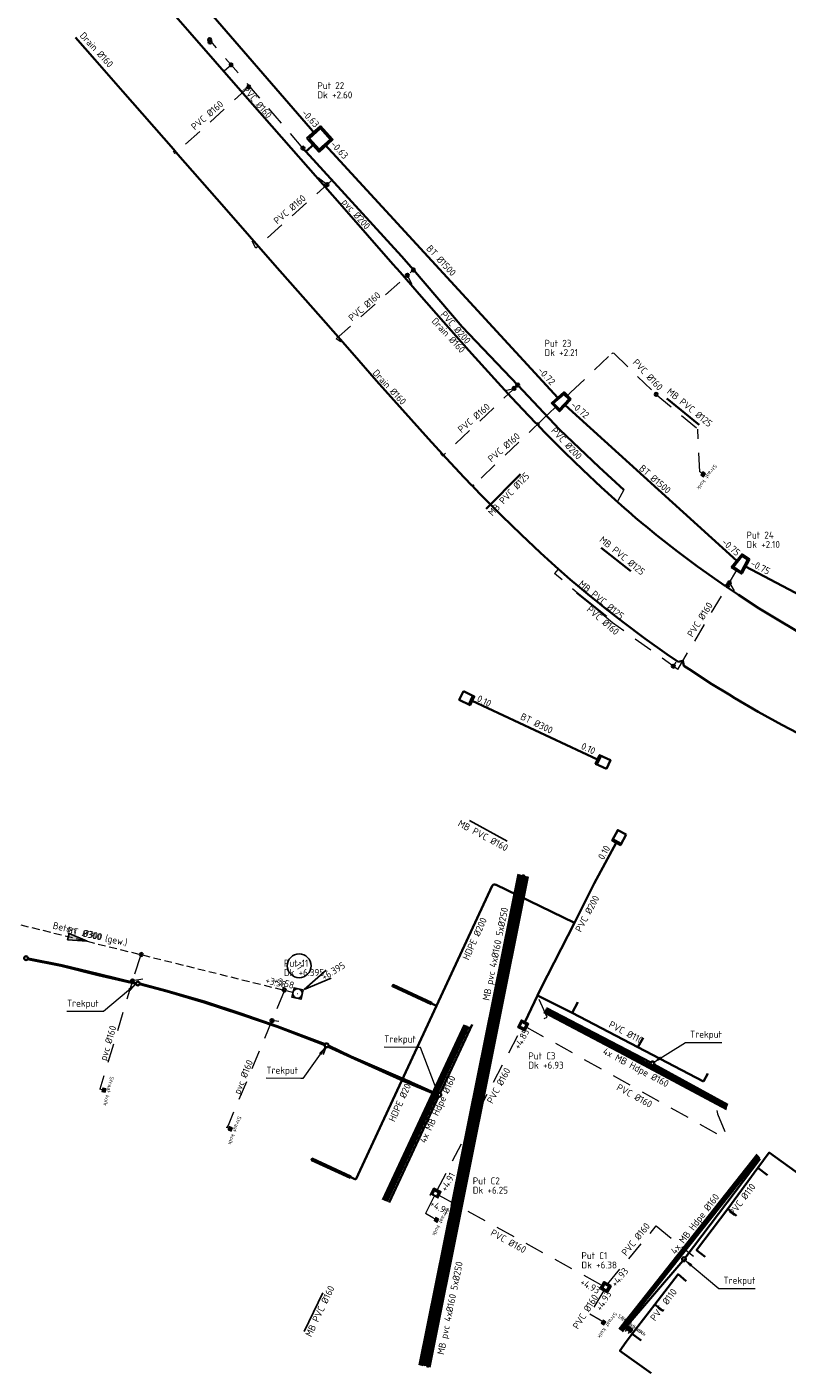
# Model space of a CAD drawing. Header units: metres. Extents: x 146089 to 148495, y 409778 to 410773.
# Tile 13 of 19: x 148143 to 148242, y 410377 to 410552. Entities that reach past the tile are written whole.
import ezdxf
from ezdxf.enums import TextEntityAlignment as Align

# ---------------------------------------------------------------- set-up
doc = ezdxf.new("R2010")
doc.units = ezdxf.units.M
doc.linetypes.add('RI-HWA', pattern=[7.4, 5, -2.4])
doc.linetypes.add('RI-HWA_KOLKAANSLUITING', pattern=[4.3, 2.5, -1.8])
for name, color, linetype, lineweight in [('B-WE-KL-OVERIG_MANTELBUIS-G', 252, 'Continuous', 25), ('B-WE-RI-BOVENAANZICHT_KOLK-G', 150, 'Continuous', 13), ('B-WE-RI-HWA_KOLKAANSLUITING_PVC_160-G', 150, 'RI-HWA_KOLKAANSLUITING', 18), ('B-WE-RI-HWA_PUTNUMMER-S', 150, 'Continuous', 25), ('B-WE-RI-HWA_RIOOLPUT_INSPECTIEPUT-S', 150, 'Continuous', 25), ('B-WE-RI-HWA_STROOMRICHTING-S', 150, 'Continuous', 25), ('B-WE-RI-HWA_TRANSPORTLEIDING-G', 150, 'RI-HWA', 18), ('kl-nw-mantelbuis', 157, 'Continuous', 35), ('wh-nw-beton1500', 23, 'riolering', 35), ('wh-nw-beton300', 43, 'riolering', 35), ('wh-nw-bm_500', 7, 'Continuous', 25), ('wh-nw-drainage', 130, 'drainage', 35), ('wh-nw-goot', 7, 'Continuous', 35), ('wh-nw-hdpe200', 170, 'riolering', 35), ('wh-nw-inlaat', 7, 'Continuous', 35), ('wh-nw-inspectieput', 82, 'Continuous', 35), ('wh-nw-pvc110', 170, 'riolering', 35), ('wh-nw-pvc200', 160, 'riolering', 35), ('wh-nw-uitstroombak', 7, 'Continuous', 35), ('X-XX-AL-T18', 10, 'Continuous', 18)]:
    doc.layers.add(name, color=color, linetype=linetype, lineweight=lineweight)
doc.styles.add('NLCS-ISO', font='NLCS-ISO.TTF')
doc.styles.add('rtw_iso', font='iso-rtw.shx')
doc.linetypes.add('drainage', pattern='A,4,-1,1,-1,[21,RTW.shx,S=1,R=90,X=-1,Y=0]', length=7)
doc.linetypes.add('mantelbuis', pattern='A,0,-2,[15,RTW.shx,S=1,R=0,X=0,Y=0],-2', length=4)
doc.linetypes.add('riolering', pattern='A,28,-5,[22,RTW.shx,S=1,R=0,X=0,Y=0],-5', length=38)
doc.dimstyles.new('RTW-LDL-500', dxfattribs={"dimtxt": 1.25, "dimasz": 0.25, "dimexe": 1, "dimexo": 1, "dimgap": 0.35, "dimtad": 1, "dimdec": 3, "dimzin": 0, "dimtxsty": 'rtw_iso', "dimblk1": 'RTW-L_ARR-v1', "dimblk2": 'RTW-L_ARR-v1', "dimsah": 1, "dimcen": 2.5, "dimdle": 2, "dimclrd": 8, "dimclre": 8, "dimclrt": 256, "dimadec": 6, "dimazin": 0, "dimtfac": 1, "dimtdec": 4, "dimtmove": 0, "dimatfit": 0, "dimldrblk": 'RTW-L_ARR-v1', "dimfxl": 1, "dimtolj": 1, "dimtzin": 0, "dimlwd": 18, "dimlwe": 18, "dimarcsym": 0})

# ---------------------------------------------------------------- blocks, each defined once
blk = doc.blocks.new('*U42')
at = {"ltscale": 0.1}
blk.add_hatch(color=256, dxfattribs=at).paths.add_polyline_path([(2.5, 0), (-2.5, -0.83), (-2.5, 0.83)])
at = {"ltscale": 0.1, "flags": 128}
blk.add_lwpolyline([(2.5, 0), (-2.5, -0.83), (-2.5, 0.83)], close=True, dxfattribs=at)
at = {"ltscale": 0.1, "style": 'NLCS-ISO'}
for tag, p in [('MAT', (-1, 0.5)), ('BOBL', (-38.9, -3.24))]:
    blk.add_attdef(tag, text='', height=1.8, dxfattribs=at).set_placement(p, align=Align.BOTTOM_RIGHT)
for tag, p in [('DIA', (1, 0.5)), ('BOBR', (49.97, 0))]:
    blk.add_attdef(tag, text='', height=1.8, dxfattribs=at).set_placement(p, align=Align.BOTTOM_LEFT)
blk.add_attdef('JVA', text='', height=1.8, dxfattribs=at).set_placement((0, -1), align=Align.TOP_CENTER)
blk = doc.blocks.new('*U47')
for q in [(-1.25, 9.5), (1.25, 9.5)]:
    blk.add_line((0, 2), q)
blk.add_circle((-5.88, 4.17), 3.09)
at = {"ltscale": 0.1, "style": 'NLCS-ISO'}
blk.add_attdef('PUTHGT', text='', height=1.8, rotation=90, dxfattribs=at).set_placement((-0.03, 7.65), align=Align.MIDDLE_LEFT)
blk.add_attdef('PUTNR', text='', height=1.8, dxfattribs=at).set_placement((-5.88, 4.17), align=Align.MIDDLE_CENTER)
blk = doc.blocks.new('B-SRI-PUT_VWA-SO')
at = {"flags": 128}
blk.add_lwpolyline([(-2, 2), (2, 2), (2, -2), (-2, -2)], close=True, dxfattribs=at)
at = {"lineweight": -3, "flags": 128}
blk.add_lwpolyline([(2, -2), (2, 2), (-2, 2), (-2, -2)], close=True, dxfattribs=at)
at = {"lineweight": -3}
blk.add_circle((0, 0), 2, dxfattribs=at)
blk = doc.blocks.new('A$C37C53854')
at = {"layer": 'B-WE-RI-BOVENAANZICHT_KOLK-G', "lineweight": 5}
for p, q in [((0.22, 0.22), (-0.23, 0.22)), ((-0.23, 0.22), (-0.23, -0.23)), ((0.21, 0.2), (-0.21, 0.2)), ((-0.21, 0.2), (-0.21, -0.2)), ((0.2, 0.2), (-0.2, 0.2)), ((-0.2, 0.2), (-0.2, -0.2)), ((0.2, -0.2), (0.2, 0.2)), ((0.21, -0.2), (0.21, 0.2)), ((0.22, -0.23), (0.22, 0.22)), ((-0.23, -0.23), (0.22, -0.23)), ((-0.21, -0.2), (0.21, -0.2)), ((-0.2, -0.2), (0.2, -0.2)), ((0, -0.23, -0.46), (0, -0.54, -0.46))]:
    blk.add_line(p, q, dxfattribs=at)
for points in [[(-0.2, -0.19), (-0.2, -0.18), (-0.22, -0.18), (-0.22, -0.19)], [(0.2, -0.19), (0.2, -0.18), (0.22, -0.18), (0.22, -0.19)]]:
    blk.add_lwpolyline(points, close=True, dxfattribs=at)
blk.add_circle((0, 0), 0.015, dxfattribs=at)
for centre, radius, start, end in [((-0.17, 0.08), 0.02, 83.5914, 275.7467), ((-0.2, -0.18, -2.63), 0.289, 55.0277, 83.9968), ((-0.16, -0.12), 0.187, 54.468, 92.6646), ((-0.04, 0.04, -2.63), 0.015, 229.091, 56.6426), ((0, 0.17), 0.02, 23.5914, 215.7467), ((-0.16, 0.08), 0.16, 352.9134, 29.0436), ((0.01, 0.06, -2.63), 0.015, 169.091, 356.6426), ((-0.29, 0.08), 0.322, 355.7559, 17.4965), ((0.06, 0.02, -2.63), 0.015, 109.091, 296.6426), ((-0.03, 0.2), 0.187, 294.468, 332.6646), ((-0.06, 0.27, -2.63), 0.289, 295.0277, 323.9968), ((0.16, 0.11), 0.02, 323.5914, 155.7467), ((-0.16, -0.11), 0.02, 143.5914, 335.7467), ((0.06, -0.27, -2.63), 0.289, 115.0277, 143.9968), ((0.03, -0.2), 0.187, 114.468, 152.6646), ((-0.06, -0.02, -2.63), 0.015, 289.091, 116.6426), ((-0.01, -0.06, -2.63), 0.015, 349.091, 176.6426), ((0.29, -0.08), 0.322, 175.7559, 197.4965), ((0, -0.17), 0.02, 203.5914, 35.7467), ((0.16, -0.08), 0.16, 172.9134, 209.0436), ((0.04, -0.04, -2.63), 0.015, 49.091, 236.6426), ((0.2, 0.18, -2.63), 0.289, 235.0277, 263.9968), ((0.16, 0.12), 0.187, 234.468, 272.6646), ((0.17, -0.08), 0.02, 263.5914, 95.7467)]:
    blk.add_arc(centre, radius, start, end, dxfattribs=at)
at = {"linetype": 'Continuous', "lineweight": 5, "insert": (0, 0.36, -3.14), "char_height": 0.5, "width": 3.4824, "attachment_point": 8, "style": 'NLCS-ISO'}
blk.add_mtext('Straat kolk', dxfattribs=at)
blk = doc.blocks.new('A$C5D177710')
at = {"layer": 'wh-nw-uitstroombak'}
for p, q in [((-0.62, 0), (0.62, 0)), ((-0.62, -0.2), (0.62, -0.2))]:
    blk.add_line(p, q, dxfattribs=at)
blk.add_lwpolyline([(-0.62, -1.55), (0.62, -1.55), (0.62, 0), (-0.62, 0)], close=True, dxfattribs=at)
blk = doc.blocks.new('RTW-L_ARR-v1')
at = {"color": 0, "linetype": 'ByBlock', "lineweight": 18}
blk.add_solid([(-5, 0.83), (-5, -0.83), (0, 0)], dxfattribs=at)

msp = doc.modelspace()

# ---------------------------------------------------------------- linework, layer by layer
at = {"layer": 'B-WE-KL-OVERIG_MANTELBUIS-G', "linetype": 'Continuous'}
for p, q in [((148200.79, 410449.06, 1.97), (148205.67, 410446.34, 1.99)), ((148181.76, 410418.65, 6.3), (148182.12, 410419.6, 5.99)), ((148181.72, 410387.66, 2.07), (148179.3, 410382.66, 1.96))]:
    msp.add_line(p, q, dxfattribs=at)
at = {"layer": 'B-WE-RI-HWA_KOLKAANSLUITING_PVC_160-G'}
for points in [[(148167.19, 410550.29), (148167.03, 410550.49)], [(148167.19, 410550.29), (148167.08, 410550.2)], [(148179.15, 410536.4), (148167.19, 410550.29)], [(148168.97, 410546.49), (148169.82, 410547.23)], [(148172.23, 410544.44), (148172.12, 410544.36)], [(148181.14, 410532.61), (148182.28, 410531.66)], [(148182.94, 410532.23), (148182.83, 410532.15)], [(148183.45, 410511.63), (148193.51, 410520.58)], [(148193.29, 410518.74), (148192.72, 410519.88)], [(148184.07, 410511.22), (148183.45, 410511.63)], [(148213.93, 410504.64), (148219.27, 410509.72)], [(148219.27, 410509.72), (148219.45, 410509.8)], [(148219.45, 410509.8), (148219.56, 410509.75)], [(148219.56, 410509.75), (148225.06, 410504.41)], [(148207.06, 410505.62), (148197.31, 410496.4)], [(148205.6, 410504.97), (148206.6, 410505.19)], [(148213.52, 410504.22), (148213.93, 410504.64)], [(148225.06, 410504.41), (148230.45, 410499.91)], [(148211.97, 410502.77), (148210.34, 410501.18)], [(148210.34, 410501.18), (148201.29, 410492.58)], [(148230.72, 410494.33), (148230.45, 410499.91)], [(148197.02, 410496.73), (148197.31, 410496.4)], [(148220.83, 410492.01), (148220.06, 410490.57)], [(148212.28, 410481.64), (148211.84, 410481.14)], [(148219.38, 410474.73), (148211.84, 410481.14)], [(148227.86, 410468.67), (148235.52, 410481.55)], [(148234.56, 410479.93), (148235.19, 410478.89)], [(148227.86, 410468.67), (148219.38, 410474.73)], [(148227.61, 410469.62), (148227.27, 410469.09)], [(148158.05, 410431.46), (148157, 410428.22)], [(148158.15, 410431.63), (148158.05, 410431.46)], [(148157, 410428.22), (148152.77, 410414.13)], [(148158.34, 410428.45), (148157, 410428.22)], [(148176.7, 410426.87), (148175.12, 410423.04)], [(148176.74, 410427.02), (148176.7, 410426.87)], [(148210.87, 410423.51), (148209.63, 410426.3)], [(148210.49, 410423.31), (148210.87, 410423.51)], [(148175.12, 410423.04), (148169.42, 410409.4)], [(148176.02, 410422.93), (148175.12, 410423.04)], [(148196.59, 410401.01), (148201.94, 410411.25), (148207.55, 410421.99)], [(148208.2, 410422.2), (148234.42, 410407.54)], [(148232.92, 410411.35), (148233.02, 410410.93)], [(148169.42, 410409.4), (148169.21, 410409.16)], [(148233.02, 410410.93), (148234.42, 410407.54)], [(148218.71, 410388.82), (148225.06, 410396.36)], [(148225.06, 410396.36), (148229.53, 410392.72)], [(148229.53, 410392.72), (148229.88, 410392.44)], [(148218.24, 410387.98), (148216.41, 410384.9)], [(148217.77, 410384.12), (148216.41, 410384.9)]]:
    msp.add_lwpolyline(points, dxfattribs=at)
at = {"layer": 'B-WE-RI-HWA_KOLKAANSLUITING_PVC_160-G', "flags": 128}
for points in [[(148172.12, 410544.36), (148162.52, 410535.65), (148162.34, 410536)], [(148182.83, 410532.15), (148173.04, 410523.41), (148172.56, 410524.32)]]:
    msp.add_lwpolyline(points, dxfattribs=at)
at = {"layer": 'B-WE-RI-HWA_TRANSPORTLEIDING-G', "ltscale": 0.2}
msp.add_lwpolyline([(148006.71, 410429.59), (148066.49, 410437.73), (148126.69, 410439.41), (148178.45, 410426.57)], dxfattribs=at)
at = {"layer": 'kl-nw-mantelbuis', "linetype": 'Continuous'}
for points in [[(148226.44, 410503.88, 1.59), (148230.63, 410500.45, 1.62)], [(148143.38, 410431.01, 5.66), (148147.74, 410430.16, 5.74), (148152.55, 410428.96, 5.81), (148157.44, 410427.82, 5.82)], [(148157.45, 410427.93, 5.81), (148152.67, 410429.07, 5.79), (148147.83, 410430.26, 5.75), (148143.43, 410431.12, 5.65)], [(148181.98, 410419.87, 5.99), (148175.81, 410422.23, 6.04), (148171.08, 410423.85, 6), (148166.33, 410425.39, 5.97), (148161.53, 410426.81, 5.88), (148157.93, 410427.79, 5.83)], [(148157.94, 410427.87, 5.81), (148161.52, 410426.92, 5.88), (148166.34, 410425.53, 5.96), (148171.08, 410423.98, 6), (148175.82, 410422.33, 6.03), (148182.04, 410419.99, 5.99)], [(148234.19, 410411.55, 6.28), (148220.89, 410418.64, 6.44), (148210.47, 410424.12, 6.26)], [(148210.62, 410424.25, 6.29), (148220.94, 410418.8, 6.43), (148234.24, 410411.75, 6.24)], [(148210.66, 410424.47, 6.29), (148221.07, 410419.03, 6.44), (148234.28, 410411.89, 6.25)], [(148224.37, 410417.61, 6.47), (148210.82, 410424.67, 6.27)], [(148197.02, 410413.72, 5.43), (148201.14, 410422.55, 5.63)], [(148182.48, 410419.8, 5.99), (148185.4, 410418.4, 6.01), (148192.39, 410415.4, 6.04), (148196.64, 410413.48, 5.95)], [(148196.63, 410413.34, 5.45), (148192.28, 410415.18, 6.03), (148185.36, 410418.31, 5.98), (148182.41, 410419.65, 5.99)], [(148234.36, 410412.09, 6.27), (148224.79, 410417.34, 6.46)], [(148238.19, 410405.66, 5.92), (148220.26, 410382.96, 5.24)], [(148238.33, 410405.48, 5.94), (148220.39, 410382.85, 5.25)], [(148238.47, 410405.32, 5.93), (148220.54, 410382.74, 5.31)], [(148238.58, 410405.07, 5.92), (148228.82, 410392.23, 5.59)], [(148228.5, 410391.84, 5.59), (148220.62, 410382.67, 5.34)]]:
    msp.add_polyline3d(points, dxfattribs=at)
at = {"layer": 'kl-nw-mantelbuis'}
for points in [[(148207.4, 410494.05, 1.15), (148202.98, 410489.52, 1.22)], [(148221.77, 410481.42, 1.26), (148217.91, 410484.49, 1.2)], [(148218.58, 410475.55, 1.18), (148214.75, 410478.63, 1.33)]]:
    msp.add_polyline3d(points, dxfattribs=at)
at = {"layer": 'kl-nw-mantelbuis', "linetype": 'Continuous'}
for centre in [(148143.17, 410431.16, 5.66), (148157.69, 410427.86, 5.82), (148182.23, 410419.83, 5.99), (148224.58, 410417.48, 6.46), (148196.88, 410413.41, 5.43), (148228.66, 410392.04, 5.59)]:
    msp.add_circle(centre, 0.25, dxfattribs=at)
at = {"layer": 'wh-nw-beton1500', "linetype": 'mantelbuis'}
for points in [[(148180.69, 410538.32, -0.63), (148149.77, 410574.05, -0.54)], [(148181.99, 410536.88, -0.63), (148212.28, 410503.98, -0.72)], [(148213.23, 410502.99, -0.72), (148235.54, 410482.8, -0.75)]]:
    msp.add_polyline3d(points, dxfattribs=at)
at = {"layer": 'wh-nw-beton1500'}
msp.add_polyline3d([(148263.11, 410468.08, -0.82), (148236.67, 410482.06, -0.75)], dxfattribs=at)
at = {"layer": 'wh-nw-beton300', "elevation": 0.1}
msp.add_lwpolyline([(148201.14, 410464.61), (148217.44, 410456.98)], dxfattribs=at)
at = {"layer": 'wh-nw-drainage', "color": 0}
for points in [[(148209.45, 410500.64, 0.98), (148208.52, 410501.61, 0.98), (148206.27, 410504.01, 1), (148204.04, 410506.44, 1.01), (148200.72, 410510.12, 1.04), (148197.42, 410513.85, 1.07), (148194.25, 410517.45, 1.1), (148191.79, 410520.27, 1.13), (148190.83, 410521.35, 1.14), (148184.24, 410528.87, 1.23), (148177.64, 410536.39, 1.33), (148171.05, 410543.91, 1.46), (148164.46, 410551.43, 1.59), (148160.82, 410555.57, 1.68), (148158.35, 410558.39, 1.74)], [(148201.15, 410492.55, 1.07), (148200.11, 410493.62, 1.07), (148197.77, 410496.11, 1.08), (148195.47, 410498.62, 1.1), (148192.07, 410502.39, 1.12), (148188.72, 410506.17, 1.15), (148185.54, 410509.8, 1.19), (148183.07, 410512.62, 1.22), (148182.11, 410513.71, 1.23), (148175.52, 410521.22, 1.32), (148168.92, 410528.74, 1.42), (148162.91, 410535.6, 1.53), (148162.33, 410536.26, 1.54), (148155.74, 410543.78, 1.68), (148152.1, 410547.92, 1.77), (148149.59, 410550.78, 1.83)], [(148209.78, 410500.31, 0.98), (148209.75, 410500.62, 0.97), (148209.45, 410500.64, 0.98)], [(148234.06, 410479.49, 0.91), (148233.05, 410480.18, 0.91), (148230.41, 410482.06, 0.92), (148227.81, 410484, 0.92), (148225.28, 410485.99, 0.93), (148225.06, 410486.17, 0.93), (148223.69, 410487.29, 0.93), (148223.53, 410487.42, 0.94), (148223.36, 410487.56, 0.94), (148222.38, 410488.39, 0.94), (148221.45, 410489.18, 0.94), (148220.93, 410489.63, 0.94), (148219.66, 410490.75, 0.95), (148217.89, 410492.36, 0.95), (148215.51, 410494.59, 0.96), (148213.17, 410496.86, 0.97), (148210.8, 410499.25, 0.97), (148209.78, 410500.31, 0.98)], [(148201.28, 410492.41, 1.07), (148201.29, 410492.58, 1.04), (148201.15, 410492.55, 1.07)], [(148227.92, 410469.64, 0.95), (148226.42, 410470.66, 0.96), (148223.57, 410472.69, 0.97), (148220.76, 410474.8, 0.98), (148218.45, 410476.6, 0.99), (148218, 410476.96, 0.99), (148217.73, 410477.18, 0.99), (148216.15, 410478.47, 1), (148215.91, 410478.66, 1), (148215.64, 410478.89, 1), (148214.88, 410479.54, 1), (148213.89, 410480.38, 1.01), (148211.94, 410482.09, 1.02), (148210.03, 410483.82, 1.02), (148207.5, 410486.2, 1.04), (148205.01, 410488.62, 1.05), (148202.49, 410491.15, 1.06), (148201.28, 410492.41, 1.07)], [(148234.33, 410479.31, 0.91), (148234.33, 410479.56, 0.82), (148234.06, 410479.49, 0.91)], [(148262.81, 410464.38, 0.84), (148262.14, 410464.64, 0.84), (148261.55, 410464.87, 0.84), (148258.92, 410465.95, 0.84), (148258.5, 410466.12, 0.85), (148255.57, 410467.41, 0.85), (148252.63, 410468.77, 0.86), (148249.72, 410470.21, 0.87), (148246.85, 410471.71, 0.87), (148244.01, 410473.27, 0.88), (148241.24, 410474.89, 0.89), (148240.6, 410475.28, 0.89), (148238.45, 410476.6, 0.9), (148235.73, 410478.36, 0.9), (148234.33, 410479.31, 0.91)], [(148228.66, 410469.14, 0.95), (148228.53, 410469.8, 0.85), (148227.92, 410469.64, 0.95)], [(148258.26, 410453.59, 0.86), (148254.51, 410455.22, 0.85), (148254.01, 410455.43, 0.85), (148250.8, 410456.83, 0.86), (148247.61, 410458.31, 0.88), (148244.47, 410459.87, 0.89), (148241.36, 410461.49, 0.9), (148238.29, 410463.18, 0.91), (148235.26, 410464.95, 0.92), (148234.53, 410465.4, 0.92), (148232.27, 410466.78, 0.93), (148229.32, 410468.69, 0.94), (148228.66, 410469.14, 0.95)]]:
    msp.add_polyline3d(points, dxfattribs=at)
at = {"layer": 'wh-nw-goot', "elevation": 2.8}
for points in [[(148195.8, 410425.18), (148190.78, 410427.51), (148190.86, 410427.69), (148195.88, 410425.36)], [(148185.3, 410402.6), (148180.28, 410404.93), (148180.37, 410405.11), (148185.39, 410402.78)]]:
    msp.add_lwpolyline(points, close=True, dxfattribs=at)
at = {"layer": 'wh-nw-hdpe200'}
for p, q in [((148203.76, 410440.56, 2.01), (148196.5, 410424.96, 2.21)), ((148195.84, 410425.27, 2.21), (148196.5, 410424.96, 2.21)), ((148196.5, 410424.96, 2.21), (148186.01, 410402.38, 2.5)), ((148185.35, 410402.69, 2.5), (148186.01, 410402.38, 2.5))]:
    msp.add_line(p, q, dxfattribs=at)
msp.add_polyline3d([(148214.45, 410435.73, 2.01), (148204.16, 410440.71, 2.01)], dxfattribs=at)
msp.add_arc((148204.03, 410440.44, 2.01), 0.294, 62.9706, 157.2157, dxfattribs=at)
at = {"layer": 'wh-nw-inlaat'}
for centre in [(148167.03, 410550.49, 1.42), (148167.08, 410550.2, 1.42), (148169.82, 410547.23, 1.4), (148172.12, 410544.36, 1.39), (148179.15, 410536.4, 1.34), (148182.28, 410531.66, 1.35), (148192.72, 410519.88, 1.38), (148193.51, 410520.58, 1.38), (148207.06, 410505.62, 1.38), (148206.6, 410505.19, 1.38), (148225.06, 410504.41, 1.5), (148234.33, 410479.56, 0.82), (148234.56, 410479.93, 0.82), (148227.27, 410469.09, 0.89), (148158.15, 410431.63, 3.92), (148157, 410428.22, 5.08), (148176.74, 410427.02, 3.94), (148175.12, 410423.04, 5.55), (148201.94, 410411.26, 5.11)]:
    msp.add_circle(centre, 0.2, dxfattribs=at)
at = {"layer": 'wh-nw-inspectieput', "flags": 128}
for points in [[(148179.67, 410537.68), (148181.44, 410539.26), (148183.01, 410537.53), (148181.24, 410535.93)], [(148179.95, 410537.66), (148181.42, 410538.98), (148182.72, 410537.54), (148181.26, 410536.21)], [(148213.95, 410503.77), (148212.51, 410502.21), (148211.48, 410503.27), (148213.08, 410504.68)], [(148213.75, 410503.77), (148212.51, 410502.43), (148211.68, 410503.28), (148213.06, 410504.46)], [(148237.17, 410483), (148236.17, 410481.12), (148234.86, 410481.98), (148236.21, 410483.63)], [(148236.98, 410482.95), (148236.11, 410481.33), (148235.09, 410482.01), (148236.24, 410483.43)], [(148207.99, 410421.77), (148207.11, 410422.2), (148207.54, 410423.07), (148208.42, 410422.62)], [(148207.92, 410421.97), (148207.31, 410422.27), (148207.61, 410422.87), (148208.22, 410422.56)], [(148196.61, 410399.94), (148195.73, 410400.36), (148196.15, 410401.23), (148197.03, 410400.8)], [(148196.54, 410400.14), (148195.93, 410400.43), (148196.22, 410401.03), (148196.83, 410400.73)], [(148218.67, 410387.75), (148217.81, 410388.22), (148218.28, 410389.07), (148219.14, 410388.58)], [(148218.61, 410387.95), (148218.02, 410388.28), (148218.34, 410388.86), (148218.93, 410388.52)]]:
    msp.add_lwpolyline(points, close=True, dxfattribs=at)
at = {"layer": 'wh-nw-pvc110'}
for points, elevation in [([(148214.14, 410424.07), (148214.89, 410425.44)], 5.46), ([(148222.68, 410419.61), (148223.34, 410420.8)], 5.46), ([(148231.22, 410415.15), (148231.78, 410416.16)], 5.46), ([(148231.43, 410392.35), (148230.3, 410393.23), (148234.35, 410398.59), (148238.26, 410403.9), (148239.75, 410405.89), (148243.94, 410402.89)], 4.8), ([(148238.26, 410403.9), (148239.51, 410402.97)], 4.8), ([(148234.35, 410398.59), (148235.51, 410397.68)], 4.8), ([(148221.17, 410381.32), (148220.35, 410380.14), (148224.4, 410377.25)], 4.76)]:
    msp.add_lwpolyline(points, dxfattribs=dict(at, elevation=elevation))
for points in [[(148209.63, 410426.3, 4.85), (148214.14, 410424.07, 5.46), (148231.22, 410415.15, 5.46)], [(148228.95, 410389.18, 4.77), (148227.9, 410390.08, 4.8), (148224.87, 410386.15, 4.8), (148221.93, 410382.34, 4.77), (148221.17, 410381.32, 4.76)], [(148224.87, 410386.15, 4.8), (148225.99, 410385.29, 4.8)], [(148221.93, 410382.34, 4.77), (148223.08, 410381.5, 4.81)]]:
    msp.add_polyline3d(points, dxfattribs=at)
at = {"layer": 'wh-nw-pvc200', "linetype": 'Continuous'}
for points in [[(148179.53, 410535.97, 1.34), (148179.15, 410536.4, 1.34)], [(148180.61, 410536.94, 1.33), (148179.53, 410535.97, 1.34), (148191.95, 410522.36, 1.37), (148193.51, 410520.58, 1.38), (148199.83, 410513.17, 1.38), (148207.06, 410505.62, 1.38), (148212.5, 410499.84, 1.38), (148217.64, 410494.95, 1.38), (148220.83, 410492.01, 1.38)]]:
    msp.add_polyline3d(points, dxfattribs=at)
at = {"layer": 'wh-nw-pvc200'}
for points in [[(148214.45, 410435.73, 2.01), (148216.98, 410440.87, 1.73), (148219.86, 410446.15, 0.1)], [(148207.98, 410422.85, 4.85), (148210.06, 410427.21, 4.85), (148214.45, 410435.73, 2.01)]]:
    msp.add_polyline3d(points, dxfattribs=at)

# ---------------------------------------------------------------- block references
at = {"layer": 'B-WE-RI-HWA_KOLKAANSLUITING_PVC_160-G'}
for p, rotation in [((148231.15, 410494.02, 2.16), 233.7762200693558), ((148153.3, 410414.01, 5.54), 256.5478159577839), ((148169.71, 410408.97, 5.74), 250.0333721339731), ((148218.21, 410383.81, 6.13), 235.3274180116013), ((148221.35, 410383.11, 6.34), 324.3779957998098), ((148221.72, 410382.85, 6.34), 324.3779957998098)]:
    msp.add_blockref('A$C37C53854', p, dxfattribs=dict(at, rotation=rotation))
at = {"layer": 'B-WE-RI-HWA_PUTNUMMER-S', "xscale": 0.4999999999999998, "yscale": 0.4999999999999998, "zscale": 0.4999999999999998, "rotation": 301.9522459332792}
msp.add_blockref('*U47', (148178.45, 410426.57, 0.07), dxfattribs=at).add_auto_attribs({'PUTNR': '11', 'PUTHGT': '+6.395'})
at = {"layer": 'B-WE-RI-HWA_RIOOLPUT_INSPECTIEPUT-S', "xscale": 0.3100003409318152, "yscale": 0.3100003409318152, "zscale": 0.3100003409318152, "rotation": 166.5888706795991}
msp.add_blockref('B-SRI-PUT_VWA-SO', (148178.45, 410426.57), dxfattribs=at)
at = {"layer": 'B-WE-RI-HWA_STROOMRICHTING-S', "xscale": 0.4999999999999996, "yscale": 0.4999999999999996, "zscale": 0.4999999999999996, "rotation": 346.0648661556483}
msp.add_blockref('*U42', (148149.89, 410433.66, 3.51), dxfattribs=at).add_auto_attribs({'MAT': 'Beton', 'DIA': 'Ø300', 'BOBL': '+3.44', 'BOBR': '+3.58'})
at = {"layer": 'wh-nw-uitstroombak'}
for p, rotation in [((148201.14, 410464.61, 0.1), 244.9089869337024), ((148217.44, 410456.98, 0.1), 64.90898693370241), ((148219.86, 410446.15, 0.1), 151.3994057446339)]:
    msp.add_blockref('A$C5D177710', p, dxfattribs=dict(at, rotation=rotation))

# ---------------------------------------------------------------- texts
at = {"layer": 'X-XX-AL-T18', "style": 'NLCS-ISO'}
for s, rotation, p in [('Drain %%C160', 312.7232, (148150.08, 410550.97, -0.2)), ('PVC %%C160', 311.4104, (148171.21, 410543.96)), ('PVC %%C160', 41.0972, (148165.11, 410538.68, 0.03)), ('PVC %%C160', 41.0972, (148175.83, 410526.45, 0.03)), ('pvc %%C200', 311.4104, (148184.14, 410529.35)), ('PVC %%C160', 41.0972, (148185.55, 410513.84, 0.03)), ('Drain %%C160', 312.7232, (148195.8, 410513.87, -0.2)), ('PVC %%C200', 311.4104, (148196.96, 410514.75)), ('PVC %%C160', 313.132, (148221.92, 410508.5)), ('Drain %%C160', 312.7232, (148188.14, 410507.14, -0.2)), ('MB PVC %%C125', 320.7627, (148226.35, 410504.62, -1.38)), ('PVC %%C160', 41.0972, (148199.76, 410499.35, -1.38)), ('PVC %%C160', 41.0972, (148203.66, 410495.52, -1.38)), ('PVC %%C200', 313.132, (148211.32, 410499.62)), ('MB PVC %%C125', 46.7624, (148203.77, 410488.53, -1.38)), ('MB PVC %%C125', 320.7627, (148217.59, 410485.37, -1.38)), ('MB PVC %%C125', 320.7627, (148214.88, 410479.63, -1.38)), ('PVC %%C160', 57.7248, (148229.78, 410472.78, -1.38)), ('PVC %%C160', 319.2235, (148215.94, 410476.34, -0.2)), ('MB PVC %%C160', 331.8382, (148199.2, 410448.38, -1.38)), ('MB pvc 4x%%C160 5x%%C250', 78.3981, (148203.36, 410425.59, -1.38)), ('BT %%C300 (gew.)', 347.9796, (148148.47, 410434.39)), ('pvc %%C160', 73.3602, (148153.6, 410417.77, -1.38)), ('pvc %%C160', 67.9683, (148170.95, 410413.39, -1.38)), ('4x MB Hdpe %%C160', 332.0788, (148218.03, 410418.78, -1.38)), ('4x MB Hdpe %%C160', 65.2399, (148195.07, 410407.05, -1.38)), ('4x MB Hdpe %%C160', 52.5625, (148227.56, 410392.6, -1.38)), ('MB pvc 4x%%C160 5x%%C250', 78.3981, (148197.46, 410379.58, -1.38)), ('MB PVC %%C160', 64.6056, (148180.23, 410381.87, 0.69))]:
    msp.add_text(s, height=0.9, rotation=rotation, dxfattribs=at).set_placement(p)
for s, p in [('Put 22', (148181.03, 410544.08)), ('Dk +2.60', (148181.03, 410542.87)), ('Put 23', (148210.54, 410510.6)), ('Dk +2.21', (148210.54, 410509.39)), ('Put 24', (148236.79, 410485.68)), ('Dk +2.10', (148236.79, 410484.46)), ('Put 11', (148176.68, 410430.06, 6.09)), ('Dk +6.395', (148176.68, 410428.85, 6.09)), ('Put C3', (148208.44, 410418.01)), ('Dk +6.93', (148208.44, 410416.8)), ('Put C2', (148201.22, 410401.77)), ('Dk +6.25', (148201.22, 410400.56)), ('Put C1', (148215.34, 410392.06)), ('Dk +6.38', (148215.34, 410390.84))]:
    msp.add_text(s, height=0.9, dxfattribs=at).set_placement(p)
at = {"layer": 'X-XX-AL-T18', "char_height": 0.9, "attachment_point": 1, "line_spacing_factor": 0.903614, "style": 'NLCS-ISO'}
for s, insert, rotation in [('-0.63', (148179.55, 410541.55), 313.0095), ('-0.63', (148183.32, 410537.45), 313.0095), ('BT %%C1500', (148195.77, 410523.91), 313.0095), ('-0.72', (148210.25, 410508.05), 313.0095), ('-0.72', (148214.47, 410503.59), 318.9753), ('BT %%C1500', (148223.34, 410495.35), 318.9753), ('-0.75', (148234.08, 410485.76), 318.9753), ('-0.75', (148237.62, 410482.97), 332.5408), ('0.10', (148202.07, 410465.38), 334.0026), ('BT %%C300', (148207.71, 410463.05), 334.0026), ('0.10', (148215.6, 410459.21), 334.0026), ('0.10', (148217.43, 410444.3), 60.5176), ('PVC %%C200 ', (148214.48, 410434.88), 61.8088), ('HDPE %%C200 ', (148199.86, 410431.2), 65.7478), ('+3.58', (148175.49, 410428.74, -3.44), 344.6657), ('+4.85', (148206.51, 410419.65), 61.8088), ('PVC %%C110 ', (148219.22, 410423.05, 2.16), 332.1568), ('PVC %%C160 ', (148203, 410412.59), 61.8088), ('HDPE %%C200 ', (148190.25, 410410.18), 65.7478), ('PVC %%C160 ', (148220.24, 410414.88, 2.16), 331.3719), ('+4.91', (148196.99, 410401.18), 61.8088), ('PVC %%C110 ', (148234.41, 410398.12, 2.16), 53.2243), ('PVC %%C160 ', (148220.46, 410392.97, 2.16), 50.9536), ('PVC %%C160 ', (148203.86, 410395.98), 331.3719), ('+4.93', (148219.1, 410388.92), 51.0326), ('+4.93', (148215.49, 410389.59), 331.3719), ('PVC %%C110 ', (148224.2, 410384.45, 2.16), 53.2243), ('PVC %%C160 ', (148214.14, 410383.34, 2.16), 57.7611), ('+4.93', (148217.12, 410385.68), 59.0628)]:
    msp.add_mtext(s, dxfattribs=dict(at, insert=insert, rotation=rotation))
at = {"layer": 'X-XX-AL-T18', "char_height": 0.9, "attachment_point": 1, "rotation": 359.6858, "style": 'NLCS-ISO'}
for insert in [(148148.49, 410425.76, 4.76), (148229.46, 410421.73, 4.76), (148189.7, 410421.11, 4.76), (148174.4, 410417.06, 4.76), (148233.8, 410389.76, 4.76)]:
    msp.add_mtext('\\A1;Trekput', dxfattribs=dict(at, insert=insert))

# ---------------------------------------------------------------- leaders
at = {"layer": 'wh-nw-bm_500', "annotation_type": 0, "has_hookline": 1, "text_width": 4.14, "horizontal_direction": (0.999985, -0.005483, 0)}
for points, hookline_direction in [([(148157.56, 410427.87, 4.76), (148153.22, 410424.21, 4.76), (148152.97, 410424.21, 4.76)], 1), ([(148224.62, 410417.55, 4.76), (148228.85, 410420.21, 4.76), (148229.1, 410420.21, 4.76)], 0), ([(148182.13, 410419.71, 4.76), (148179.13, 410415.52, 4.76), (148178.88, 410415.52, 4.76)], 1), ([(148196.79, 410413.32, 4.76), (148194.43, 410419.57, 4.76), (148194.18, 410419.57, 4.76)], 1), ([(148228.65, 410392.04, 4.76), (148233.19, 410388.24, 4.76), (148233.44, 410388.24, 4.76)], 0)]:
    msp.add_leader(points, dimstyle='RTW-LDL-500', dxfattribs=dict(at, hookline_direction=hookline_direction))

# ---------------------------------------------------------------- next in the draw order: texts
at = {"layer": 'X-XX-AL-T18', "insert": (148195.97, 410399.79), "char_height": 0.9, "attachment_point": 1, "rotation": 331.3719, "line_spacing_factor": 0.903614, "style": 'NLCS-ISO', "bg_fill": 2}
msp.add_mtext('+4.91', dxfattribs=at)

# ---------------------------------------------------------------- next in the draw order: linework, layer by layer
at = {"layer": 'B-WE-RI-HWA_KOLKAANSLUITING_PVC_160-G'}
for points in [[(148196.17, 410400.15), (148195.07, 410397.98)], [(148196.82, 410400.37), (148218.05, 410388.64)], [(148196.05, 410397.4), (148195.07, 410397.98)]]:
    msp.add_lwpolyline(points, dxfattribs=at)
at = {"layer": 'kl-nw-mantelbuis', "linetype": 'mantelbuis'}
for points in [[(148194.31, 410378.27, 1.44), (148207.15, 410442.08, 1.41)], [(148207.39, 410442.01, 1.4), (148194.58, 410378.18, 1.44)], [(148194.87, 410378.17, 1.43), (148207.62, 410441.93, 1.4)], [(148207.83, 410442, 1.52), (148195.04, 410378.25, 1.55)], [(148207.84, 410442.03, 1.38), (148195.06, 410378.17, 1.41)], [(148195.18, 410378.16, 1.42), (148207.96, 410441.92, 1.41)], [(148195.2, 410378.2, 1.54), (148207.96, 410441.9, 1.52)], [(148195.34, 410377.97, 1.42), (148208.13, 410441.81, 1.38)], [(148208.36, 410441.77, 1.38), (148195.61, 410378.01, 1.41)]]:
    msp.add_polyline3d(points, dxfattribs=at)
at = {"layer": 'kl-nw-mantelbuis', "linetype": 'Continuous'}
for points in [[(148189.54, 410399.75, 5.12), (148200.13, 410422.49, 5.62)], [(148189.78, 410399.63, 5.11), (148200.4, 410422.39, 5.61)], [(148190.06, 410399.52, 5.11), (148200.68, 410422.28, 5.59)], [(148190.34, 410399.4, 5.12), (148196.81, 410413.27, 5.42)]]:
    msp.add_polyline3d(points, dxfattribs=at)

# ---------------------------------------------------------------- next in the draw order: block references
at = {"layer": 'B-WE-RI-HWA_KOLKAANSLUITING_PVC_160-G', "rotation": 242.2530693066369}
msp.add_blockref('A$C37C53854', (148196.52, 410397.15, 5.93), dxfattribs=at)

doc.saveas('drawing.dxf')
